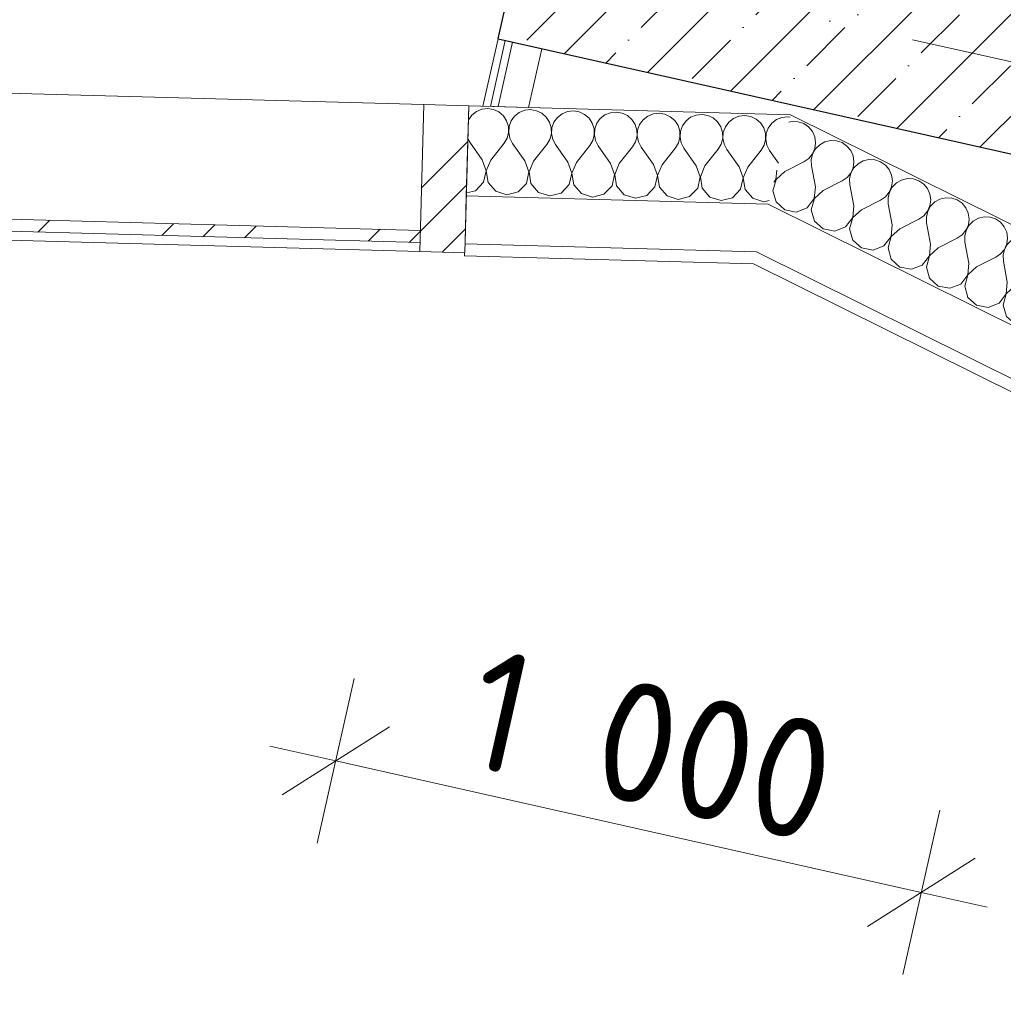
# Model space of a CAD drawing. Header units: millimetres. Extents: x -7213913 to -6935167, y 6129472 to 6353524.
# Tile 14 of 191: x -7204280 to -7202641, y 6158444 to 6160086. Entities that reach past the tile are written whole.
import ezdxf
from ezdxf.enums import TextEntityAlignment as Align

# ---------------------------------------------------------------- set-up
doc = ezdxf.new("R2010")
doc.units = ezdxf.units.MM
doc.header["$MEASUREMENT"] = 0
doc.set_wipeout_variables(frame=1)
doc.linetypes.add('Wipeout_Contour', pattern=[1000, 0, -1000])
doc.linetypes.add('Штрихпунктирная', pattern=[670.277762, 352.777767, -176.388884, 0, -141.111112])
for name, color, linetype in [('АР-Стены_внешние_.АР', 7, 'Continuous'), ('АР-Стены_внутренние_пилоны.АР', 7, 'Continuous'), ('АР-Стены_Наружные ВИТРАЖ', 7, 'Continuous'), ('АР-Стены_Перегородки_шахты_.АР', 7, 'Continuous'), ('АР-Чертеж-Оси_Осевые размеры.АР', 7, 'Continuous'), ('АР-Чертеж-Размеры.АР', 7, 'Continuous')]:
    doc.layers.add(name, color=color, linetype=linetype)
for name, color, linetype, lineweight in [('АР-Стены_внешние_.АР_Ном._пера__1', 7, 'Continuous', 0), ('АР-Стены_внутренние_пилоны.АР_Ном._пера__1', 7, 'Continuous', 15), ('АР-Стены_Наружные ВИТРАЖ_Ном._пера__120', 7, 'Continuous', 0), ('АР-Стены_Перегородки_межквартирные_200.АР_Ном._пера__1', 7, 'Continuous', 15), ('АР-Стены_Перегородки_шахты_.АР_Ном._пера__1', 7, 'Continuous', 0), ('АР-Чертеж-Оси_Осевые размеры.АР_Ном._пера__120', 7, 'Continuous', 0), ('АР-Чертеж-Размеры.АР_Ном._пера__1', 7, 'Continuous', 0)]:
    doc.layers.add(name, color=color, linetype=linetype, lineweight=lineweight)
doc.styles.add('РЎР“Р•РќР•Р\xa0Р\x98Р\xa0_РЎРўР\x98Р›Р¬_3', font='GOST_Common.ttf')
doc.styles.add('РЎР“Р•РќР•Р\xa0Р\x98Р\xa0_РЎРўР\x98Р›Р¬_5', font='GOTHIC.TTF')
doc.dimstyles.new('СГЕНЕРИР_СТИЛЬ__4', dxfattribs={"dimtxt": 200, "dimasz": 142.5, "dimexe": 0.18, "dimexo": 0.0625, "dimgap": 0, "dimtad": 1, "dimdec": 0, "dimzin": 0, "dimdsep": 46, "dimtxsty": 'РЎР“Р•РќР•Р\xa0Р\x98Р\xa0_РЎРўР\x98Р›Р¬_3', "dimblk": 'ARROWHEAD_6', "dimblk1": 'ARROWHEAD_6', "dimblk2": 'ARROWHEAD_6', "dimcen": 0.09, "dimse1": 1, "dimse2": 1, "dimclrd": 7, "dimclre": 7, "dimclrt": 7, "dimazin": 0, "dimtfac": 1, "dimtdec": 4, "dimtmove": 0, "dimatfit": 3, "dimfxl": 1, "dimtolj": 1, "dimtzin": 0, "dimarcsym": 0})
pattern_1 = [(45, (-6566190.34, 6562677.8), (-176.776695, 176.776695), []), (45, (-6566225.7, 6562713.15), (-176.776695, 176.776695), []), (45, (-6566261.05, 6562748.5), (-176.776695, 176.776695), [])]
pattern_2 = [(45, (-6566190.34, 6562677.8), (-84.852814, 84.852814), []), (45, (-6566232.77, 6562720.22), (-84.852814, 84.852814), [90, -30, 0, -30])]
pattern_3 = [(0, (-6566190.34, 6562677.795), (0, 75), [0, -75])]

# ---------------------------------------------------------------- blocks, each defined once
blk = doc.blocks.new('Навесная Стена_23_1', base_point=(-6566190.3, 6562677.8))
at = {"layer": 'АР-Стены_Наружные ВИТРАЖ_Ном._пера__120', "color": 7, "linetype": 'Continuous', "lineweight": 0, "flags": 128}
for points in [[(-7203606.5, 6159944), (-7205056.6, 6159983.9)], [(-7203613.2, 6159699.1), (-7205063.3, 6159739)]]:
    blk.add_lwpolyline(points, dxfattribs=at)
at = {"color": 254, "linetype": 'Wipeout_Contour', "lineweight": 0, "ltscale": 37914625.51271176}
blk.add_wipeout([(-7205062.9, 6159754), (-7203612.8, 6159714.1), (-7203612.2, 6159734.1), (-7205062.3, 6159774)], dxfattribs=at).dxf.layer = 'АР-Стены_Наружные ВИТРАЖ'
at = {"layer": 'АР-Стены_Наружные ВИТРАЖ', "linetype": 'Continuous', "lineweight": 0, "true_color": 0x000000}
h = blk.add_hatch(dxfattribs=at)
h.set_pattern_fill('АЛЮМИНИЙ_0001', color=18, style=0, pattern_type=2)
h.set_pattern_definition(pattern_1)
h.paths.add_polyline_path([(-7205062.9, 6159754), (-7203612.8, 6159714.1), (-7203612.2, 6159734.1), (-7205062.3, 6159774)])
at = {"layer": 'АР-Стены_Наружные ВИТРАЖ_Ном._пера__120', "color": 7, "linetype": 'Continuous', "lineweight": 0, "flags": 128}
blk.add_lwpolyline([(-7205062.9, 6159754), (-7205062.3, 6159774), (-7203612.2, 6159734.1), (-7203612.8, 6159714.1)], close=True, dxfattribs=at)
at = {"color": 254, "linetype": 'Wipeout_Contour', "lineweight": 0, "ltscale": 37912497.95877333}
blk.add_wipeout([(-7203538.2, 6159697.1), (-7203531.5, 6159942), (-7203606.5, 6159944), (-7203613.2, 6159699.1)], dxfattribs=at).dxf.layer = 'АР-Стены_Наружные ВИТРАЖ'
at = {"layer": 'АР-Стены_Наружные ВИТРАЖ', "linetype": 'Continuous', "lineweight": 0, "true_color": 0x000000}
h = blk.add_hatch(dxfattribs=at)
h.set_pattern_fill('АЛЮМИНИЙ_0001', color=18, style=0, pattern_type=2)
h.set_pattern_definition(pattern_1)
h.paths.add_polyline_path([(-7203538.2, 6159697.1), (-7203531.5, 6159942), (-7203606.5, 6159944), (-7203613.2, 6159699.1)])
at = {"layer": 'АР-Стены_Наружные ВИТРАЖ_Ном._пера__120', "color": 7, "linetype": 'Continuous', "lineweight": 0, "flags": 128}
blk.add_lwpolyline([(-7203538.2, 6159697.1), (-7203613.2, 6159699.1), (-7203606.5, 6159944), (-7203531.5, 6159942)], close=True, dxfattribs=at)
blk = doc.blocks.new('Стена_208_1', base_point=(-7202419.5, 6160224.8))
at = {"layer": 'АР-Стены_внутренние_пилоны.АР', "linetype": 'Continuous', "lineweight": 0, "true_color": 0x000000}
h = blk.add_hatch(dxfattribs=at)
h.set_pattern_fill('ЖЕЛЕЗОБЕТОН__PROJECT__0001', color=18, style=0, pattern_type=2)
h.set_pattern_definition(pattern_2)
h.paths.add_polyline_path([(-7202517.1, 6160246.7), (-7203395.2, 6160443.9), (-7203482.8, 6160053.6), (-7202507.2, 6159834.5)])
h = blk.add_hatch(dxfattribs=at)
h.set_pattern_fill('ЖЕЛЕЗОБЕТОН__PROJECT__0001', color=18, style=0, pattern_type=2)
h.set_pattern_definition(pattern_2)
h.paths.add_polyline_path([(-7202517.1, 6160246.7), (-7202507.2, 6159834.5), (-7202419.5, 6160224.8)])
at = {"layer": 'АР-Стены_внутренние_пилоны.АР_Ном._пера__1', "color": 7, "linetype": 'Continuous', "lineweight": 30, "flags": 128}
for points in [[(-7203482.8, 6160053.6), (-7203395.2, 6160443.9)], [(-7202517.1, 6160246.7), (-7203395.2, 6160443.9)], [(-7203482.8, 6160053.6), (-7202507.2, 6159834.5)]]:
    blk.add_lwpolyline(points, dxfattribs=at)
at = {"layer": 'АР-Стены_Перегородки_межквартирные_200.АР_Ном._пера__1', "color": 7, "linetype": 'Continuous', "lineweight": 30}
blk.add_line((-7202517.1, 6160246.7), (-7202419.5, 6160224.8), dxfattribs=at)
at = {"layer": 'АР-Стены_Перегородки_межквартирные_200.АР_Ном._пера__1', "color": 7, "linetype": 'Continuous', "lineweight": 30, "flags": 128}
blk.add_lwpolyline([(-7202507.2, 6159834.5), (-7202419.5, 6160224.8)], dxfattribs=at)
blk = doc.blocks.new('Стена_212_1', base_point=(-7203482.8, 6160053.6))
at = {"layer": 'АР-Стены_Перегородки_шахты_.АР', "linetype": 'Continuous', "lineweight": 0, "true_color": 0x000000}
h = blk.add_hatch(dxfattribs=at)
h.set_pattern_fill('ШТУКАТУРКА__ГИПС_03_0001', color=18, style=0, pattern_type=2)
h.set_pattern_definition(pattern_3)
h.paths.add_polyline_path([(-7203482.8, 6160053.6), (-7203508.1, 6159941.3), (-7203495.3, 6159941), (-7203470.7, 6160050.9)])
h = blk.add_hatch(dxfattribs=at)
h.set_pattern_fill('ШТУКАТУРКА__ГИПС_03_0001', color=18, style=0, pattern_type=2)
h.set_pattern_definition(pattern_3)
h.paths.add_polyline_path([(-7203470.7, 6160050.9), (-7203495.3, 6159941), (-7203482.6, 6159940.6), (-7203458.5, 6160048.1)])
at = {"layer": 'АР-Стены_Перегородки_шахты_.АР_Ном._пера__1', "color": 7, "linetype": 'Continuous', "lineweight": 0}
for p, q in [((-7203470.7, 6160050.9), (-7203495.3, 6159941)), ((-7203458.5, 6160048.1), (-7203482.6, 6159940.6))]:
    blk.add_line(p, q, dxfattribs=at)
at = {"layer": 'АР-Стены_Перегородки_шахты_.АР_Ном._пера__1', "color": 7, "linetype": 'Continuous', "lineweight": 0, "flags": 128}
for points in [[(-7203482.8, 6160053.6), (-7203508.1, 6159941.3)], [(-7203409.7, 6160037.2), (-7203482.8, 6160053.6)], [(-7203431.7, 6159939.2), (-7203409.7, 6160037.2)], [(-7203508.1, 6159941.3), (-7203431.7, 6159939.2)]]:
    blk.add_lwpolyline(points, dxfattribs=at)
blk = doc.blocks.new('*X533', base_point=(-6566190.3, 6562677.8))
at = {"layer": 'АР-Стены_внешние_.АР_Ном._пера__1', "color": 7, "linetype": 'Continuous', "lineweight": 0}
for p, q in [((-7203526.5, 6159926.6), (-7203532.1, 6159918.8)), ((-7203518.7, 6159932.7), (-7203526.5, 6159926.6)), ((-7203509.6, 6159936.4), (-7203518.7, 6159932.7)), ((-7203499.8, 6159937.5), (-7203509.6, 6159936.4)), ((-7203490.1, 6159935.9), (-7203499.8, 6159937.5)), ((-7203481.2, 6159931.7), (-7203490.1, 6159935.9)), ((-7203473.7, 6159925.2), (-7203481.2, 6159931.7)), ((-7203468.4, 6159916.9), (-7203473.7, 6159925.2)), ((-7203447.3, 6159930.7), (-7203455.1, 6159924.7)), ((-7203438.2, 6159934.5), (-7203447.3, 6159930.7)), ((-7203428.4, 6159935.6), (-7203438.2, 6159934.5)), ((-7203418.7, 6159933.9), (-7203428.4, 6159935.6)), ((-7203409.8, 6159929.7), (-7203418.7, 6159933.9)), ((-7203402.3, 6159923.2), (-7203409.8, 6159929.7)), ((-7203375.9, 6159928.8), (-7203383.7, 6159922.7)), ((-7203366.8, 6159932.5), (-7203375.9, 6159928.8)), ((-7203357, 6159933.6), (-7203366.8, 6159932.5)), ((-7203347.3, 6159932), (-7203357, 6159933.6)), ((-7203338.4, 6159927.7), (-7203347.3, 6159932)), ((-7203330.9, 6159921.3), (-7203338.4, 6159927.7)), ((-7203304.5, 6159926.8), (-7203312.3, 6159920.7)), ((-7203295.4, 6159930.5), (-7203304.5, 6159926.8)), ((-7203285.6, 6159931.6), (-7203295.4, 6159930.5)), ((-7203275.9, 6159930), (-7203285.6, 6159931.6)), ((-7203267, 6159925.8), (-7203275.9, 6159930)), ((-7203259.5, 6159919.3), (-7203267, 6159925.8)), ((-7203233.1, 6159924.9), (-7203240.8, 6159918.8)), ((-7203224, 6159928.6), (-7203233.1, 6159924.9)), ((-7203214.2, 6159929.7), (-7203224, 6159928.6)), ((-7203204.5, 6159928), (-7203214.2, 6159929.7)), ((-7203195.6, 6159923.8), (-7203204.5, 6159928)), ((-7203152.6, 6159926.6), (-7203161.7, 6159922.9)), ((-7203142.8, 6159927.7), (-7203152.6, 6159926.6)), ((-7203133.1, 6159926.1), (-7203142.8, 6159927.7)), ((-7203124.2, 6159921.9), (-7203133.1, 6159926.1)), ((-7203071.4, 6159925.7), (-7203081.2, 6159924.7)), ((-7203061.7, 6159924.1), (-7203071.4, 6159925.7)), ((-7203465.5, 6159907.5), (-7203468.4, 6159916.9)), ((-7203460.9, 6159916.7), (-7203464.3, 6159907.5)), ((-7203455.1, 6159924.7), (-7203460.9, 6159916.7)), ((-7203397, 6159914.9), (-7203402.3, 6159923.2)), ((-7203394.1, 6159905.5), (-7203397, 6159914.9)), ((-7203389.5, 6159914.7), (-7203392.9, 6159905.5)), ((-7203383.7, 6159922.7), (-7203389.5, 6159914.7)), ((-7203325.6, 6159913), (-7203330.9, 6159921.3)), ((-7203322.7, 6159903.6), (-7203325.6, 6159913)), ((-7203318.1, 6159912.8), (-7203321.5, 6159903.5)), ((-7203312.3, 6159920.7), (-7203318.1, 6159912.8)), ((-7203254.2, 6159911), (-7203259.5, 6159919.3)), ((-7203251.3, 6159901.6), (-7203254.2, 6159911)), ((-7203246.7, 6159910.8), (-7203250.1, 6159901.6)), ((-7203240.8, 6159918.8), (-7203246.7, 6159910.8)), ((-7203188.1, 6159917.3), (-7203195.6, 6159923.8)), ((-7203182.8, 6159909.1), (-7203188.1, 6159917.3)), ((-7203179.9, 6159899.6), (-7203182.8, 6159909.1)), ((-7203175.2, 6159908.8), (-7203178.7, 6159899.6)), ((-7203169.4, 6159916.8), (-7203175.2, 6159908.8)), ((-7203161.7, 6159922.9), (-7203169.4, 6159916.8)), ((-7203116.7, 6159915.4), (-7203124.2, 6159921.9)), ((-7203111.4, 6159907.1), (-7203116.7, 6159915.4)), ((-7203098, 6159914.8), (-7203103.8, 6159906.9)), ((-7203090.3, 6159920.9), (-7203098, 6159914.8)), ((-7203081.2, 6159924.7), (-7203090.3, 6159920.9)), ((-7203052.8, 6159919.9), (-7203061.7, 6159924.1)), ((-7203045.3, 6159913.4), (-7203052.8, 6159919.9)), ((-7203040, 6159905.1), (-7203045.3, 6159913.4)), ((-7203026.6, 6159912.9), (-7203032.4, 6159904.9)), ((-7203018.9, 6159919), (-7203026.6, 6159912.9)), ((-7203009.8, 6159922.7), (-7203018.9, 6159919)), ((-7203000, 6159923.8), (-7203009.8, 6159922.7)), ((-7202996.1, 6159923.1), (-7203000, 6159923.8)), ((-7203467.8, 6159888.1), (-7203465.3, 6159897.6)), ((-7203465.3, 6159897.6), (-7203465.5, 6159907.5)), ((-7203464.3, 6159907.5), (-7203465, 6159897.6)), ((-7203465, 6159897.6), (-7203463, 6159888)), ((-7203396.4, 6159886.1), (-7203393.9, 6159895.7)), ((-7203393.9, 6159895.7), (-7203394.1, 6159905.5)), ((-7203392.9, 6159905.5), (-7203393.6, 6159895.7)), ((-7203393.6, 6159895.7), (-7203391.6, 6159886)), ((-7203325, 6159884.2), (-7203322.5, 6159893.7)), ((-7203322.5, 6159893.7), (-7203322.7, 6159903.6)), ((-7203321.5, 6159903.5), (-7203322.2, 6159893.7)), ((-7203322.2, 6159893.7), (-7203320.2, 6159884)), ((-7203251.1, 6159891.7), (-7203251.3, 6159901.6)), ((-7203250.1, 6159901.6), (-7203250.8, 6159891.7)), ((-7203179.7, 6159889.8), (-7203179.9, 6159899.6)), ((-7203178.7, 6159899.6), (-7203179.4, 6159889.8)), ((-7203108.5, 6159897.7), (-7203111.4, 6159907.1)), ((-7203108.3, 6159887.8), (-7203108.5, 6159897.7)), ((-7203107.3, 6159897.6), (-7203108, 6159887.8)), ((-7203103.8, 6159906.9), (-7203107.3, 6159897.6)), ((-7203037.1, 6159895.7), (-7203040, 6159905.1)), ((-7203036.9, 6159885.9), (-7203037.1, 6159895.7)), ((-7203035.9, 6159895.7), (-7203036.6, 6159885.8)), ((-7203032.4, 6159904.9), (-7203035.9, 6159895.7)), ((-7203533, 6159887.2), (-7203529.9, 6159881.2)), ((-7203509.3, 6159852), (-7203529.9, 6159881.2)), ((-7203495, 6159851.6), (-7203472.8, 6159879.6)), ((-7203472.8, 6159879.6), (-7203467.8, 6159888.1)), ((-7203463, 6159888), (-7203458.5, 6159879.2)), ((-7203437.9, 6159850.1), (-7203458.5, 6159879.2)), ((-7203423.6, 6159849.7), (-7203401.4, 6159877.7)), ((-7203401.4, 6159877.7), (-7203396.4, 6159886.1)), ((-7203391.6, 6159886), (-7203387.1, 6159877.3)), ((-7203366.5, 6159848.1), (-7203387.1, 6159877.3)), ((-7203352.2, 6159847.7), (-7203330, 6159875.7)), ((-7203330, 6159875.7), (-7203325, 6159884.2)), ((-7203320.2, 6159884), (-7203315.7, 6159875.3)), ((-7203258.6, 6159873.7), (-7203253.6, 6159882.2)), ((-7203253.6, 6159882.2), (-7203251.1, 6159891.7)), ((-7203250.8, 6159891.7), (-7203248.8, 6159882.1)), ((-7203248.8, 6159882.1), (-7203244.3, 6159873.3)), ((-7203187.2, 6159871.8), (-7203182.2, 6159880.2)), ((-7203182.2, 6159880.2), (-7203179.7, 6159889.8)), ((-7203179.4, 6159889.8), (-7203177.4, 6159880.1)), ((-7203177.4, 6159880.1), (-7203172.9, 6159871.4)), ((-7203115.8, 6159869.8), (-7203110.8, 6159878.3)), ((-7203110.8, 6159878.3), (-7203108.3, 6159887.8)), ((-7203108, 6159887.8), (-7203106, 6159878.2)), ((-7203106, 6159878.2), (-7203101.5, 6159869.4)), ((-7203044.4, 6159867.8), (-7203039.4, 6159876.3)), ((-7203039.4, 6159876.3), (-7203036.9, 6159885.9)), ((-7203036.6, 6159885.8), (-7203034.6, 6159876.2)), ((-7203034.6, 6159876.2), (-7203030.1, 6159867.4)), ((-7203295.1, 6159846.1), (-7203315.7, 6159875.3)), ((-7203280.8, 6159845.8), (-7203258.6, 6159873.7)), ((-7203223.7, 6159844.2), (-7203244.3, 6159873.3)), ((-7203209.4, 6159843.8), (-7203187.2, 6159871.8)), ((-7203152.3, 6159842.2), (-7203172.9, 6159871.4)), ((-7203138, 6159841.8), (-7203115.8, 6159869.8)), ((-7203080.9, 6159840.3), (-7203101.5, 6159869.4)), ((-7203066.6, 6159839.9), (-7203044.4, 6159867.8)), ((-7203015.2, 6159846.4), (-7203030.1, 6159867.4)), ((-7203502.8, 6159833.6), (-7203509.3, 6159852)), ((-7203495, 6159851.6), (-7203502.5, 6159833.6)), ((-7203431.4, 6159831.7), (-7203437.9, 6159850.1)), ((-7203423.6, 6159849.7), (-7203431.1, 6159831.7)), ((-7203360, 6159829.7), (-7203366.5, 6159848.1)), ((-7203352.2, 6159847.7), (-7203359.7, 6159829.7)), ((-7203288.6, 6159827.7), (-7203295.1, 6159846.1)), ((-7203280.8, 6159845.8), (-7203288.3, 6159827.7)), ((-7203217.2, 6159825.8), (-7203223.7, 6159844.2)), ((-7203209.4, 6159843.8), (-7203216.9, 6159825.8)), ((-7203506.9, 6159814.6), (-7203502.8, 6159833.6)), ((-7203502.5, 6159833.6), (-7203499.4, 6159814.3)), ((-7203435.5, 6159812.6), (-7203431.4, 6159831.7)), ((-7203431.1, 6159831.7), (-7203428, 6159812.4)), ((-7203364.1, 6159810.6), (-7203360, 6159829.7)), ((-7203359.7, 6159829.7), (-7203356.6, 6159810.4)), ((-7203292.7, 6159808.7), (-7203288.6, 6159827.7)), ((-7203288.3, 6159827.7), (-7203285.2, 6159808.5)), ((-7203145.8, 6159823.8), (-7203152.3, 6159842.2)), ((-7203138, 6159841.8), (-7203145.5, 6159823.8)), ((-7203074.4, 6159821.8), (-7203080.9, 6159840.3)), ((-7203066.6, 6159839.9), (-7203074.1, 6159821.8)), ((-7203520.5, 6159800.5), (-7203506.9, 6159814.6)), ((-7203499.4, 6159814.3), (-7203486.6, 6159799.6)), ((-7203449.1, 6159798.6), (-7203435.5, 6159812.6)), ((-7203428, 6159812.4), (-7203415.2, 6159797.6)), ((-7203377.7, 6159796.6), (-7203364.1, 6159810.6)), ((-7203356.6, 6159810.4), (-7203343.8, 6159795.7)), ((-7203221.3, 6159806.7), (-7203217.2, 6159825.8)), ((-7203216.9, 6159825.8), (-7203213.8, 6159806.5)), ((-7203149.9, 6159804.7), (-7203145.8, 6159823.8)), ((-7203145.5, 6159823.8), (-7203142.4, 6159804.5)), ((-7203078.5, 6159802.8), (-7203074.4, 6159821.8)), ((-7203074.1, 6159821.8), (-7203071, 6159802.6)), ((-7203535.5, 6159796.7), (-7203520.5, 6159800.5)), ((-7203486.6, 6159799.6), (-7203468, 6159793.7)), ((-7203468, 6159793.7), (-7203449.1, 6159798.6)), ((-7203415.2, 6159797.6), (-7203396.6, 6159791.8)), ((-7203396.6, 6159791.8), (-7203377.7, 6159796.6)), ((-7203343.8, 6159795.7), (-7203325.2, 6159789.8)), ((-7203325.2, 6159789.8), (-7203306.3, 6159794.6)), ((-7203306.3, 6159794.6), (-7203292.7, 6159808.7)), ((-7203285.2, 6159808.5), (-7203272.4, 6159793.7)), ((-7203272.4, 6159793.7), (-7203253.8, 6159787.8)), ((-7203234.9, 6159792.7), (-7203221.3, 6159806.7)), ((-7203213.8, 6159806.5), (-7203201, 6159791.7)), ((-7203163.5, 6159790.7), (-7203149.9, 6159804.7)), ((-7203142.4, 6159804.5), (-7203129.6, 6159789.8)), ((-7203092.1, 6159788.7), (-7203078.5, 6159802.8)), ((-7203071, 6159802.6), (-7203058.2, 6159787.8)), ((-7203253.8, 6159787.8), (-7203234.9, 6159792.7)), ((-7203201, 6159791.7), (-7203182.4, 6159785.9)), ((-7203182.4, 6159785.9), (-7203163.5, 6159790.7)), ((-7203129.6, 6159789.8), (-7203111, 6159783.9)), ((-7203111, 6159783.9), (-7203092.1, 6159788.7)), ((-7203058.2, 6159787.8), (-7203039.6, 6159782)), ((-7203039.6, 6159782), (-7203030.7, 6159784.2))]:
    blk.add_line(p, q, dxfattribs=at)
blk = doc.blocks.new('Стена_277_1', base_point=(-7202995.1, 6159927.2))
at = {"layer": 'АР-Стены_внешние_.АР_Ном._пера__1', "color": 7, "linetype": 'Continuous', "lineweight": 0}
for p, q in [((-7203535.6, 6159792), (-7203032.3, 6159778.2)), ((-7203537.8, 6159712.1), (-7203052.1, 6159698.7))]:
    blk.add_line(p, q, dxfattribs=at)
at = {"layer": 'АР-Стены_внешние_.АР_Ном._пера__1', "color": 7, "linetype": 'Continuous', "lineweight": 0, "flags": 128}
for points in [[(-7203535.6, 6159792), (-7203531.5, 6159942)], [(-7202995.1, 6159927.2), (-7203531.5, 6159942)], [(-7203537.8, 6159712.1), (-7203535.6, 6159792)], [(-7203538.4, 6159692.1), (-7203537.8, 6159712.1)], [(-7203538.4, 6159692.1), (-7203057, 6159678.8)]]:
    blk.add_lwpolyline(points, dxfattribs=at)
at = {"layer": 'АР-Стены_внешние_.АР', "color": 7, "lineweight": 0}
blk.add_blockref('*X533', (-6566190.3, 6562677.8), dxfattribs=at)
blk = doc.blocks.new('*X535', base_point=(-6566190.3, 6562677.8))
at = {"layer": 'АР-Стены_внешние_.АР_Ном._пера__1', "color": 7, "linetype": 'Continuous', "lineweight": 0}
for p, q in [((-7202992.4, 6159916), (-7202998.2, 6159914.6)), ((-7202982.6, 6159915.5), (-7202992.4, 6159916)), ((-7202973.3, 6159912.4), (-7202982.6, 6159915.5)), ((-7202965.1, 6159906.8), (-7202973.3, 6159912.4)), ((-7202958.8, 6159899.2), (-7202965.1, 6159906.8)), ((-7202954.8, 6159890.2), (-7202958.8, 6159899.2)), ((-7202953.4, 6159880.5), (-7202954.8, 6159890.2)), ((-7202954.8, 6159870.7), (-7202953.4, 6159880.5)), ((-7202946.7, 6159877.1), (-7202953.7, 6159870.2)), ((-7202938.1, 6159881.9), (-7202946.7, 6159877.1)), ((-7202928.5, 6159884.2), (-7202938.1, 6159881.9)), ((-7202918.6, 6159883.7), (-7202928.5, 6159884.2)), ((-7202909.3, 6159880.6), (-7202918.6, 6159883.7)), ((-7202901.2, 6159875), (-7202909.3, 6159880.6)), ((-7202965, 6159854.1), (-7202958.7, 6159861.7)), ((-7202958.5, 6159861.6), (-7202960.7, 6159852)), ((-7202958.7, 6159861.7), (-7202954.8, 6159870.7)), ((-7202953.7, 6159870.2), (-7202958.5, 6159861.6)), ((-7202894.8, 6159867.4), (-7202901.2, 6159875)), ((-7202890.9, 6159858.4), (-7202894.8, 6159867.4)), ((-7203005, 6159832.4), (-7202973.1, 6159848.5)), ((-7202973.1, 6159848.5), (-7202965, 6159854.1)), ((-7202960.7, 6159852), (-7202960.3, 6159842.1)), ((-7202889.5, 6159848.7), (-7202890.9, 6159858.4)), ((-7202890.8, 6159838.9), (-7202889.5, 6159848.7)), ((-7202882.7, 6159845.3), (-7202889.7, 6159838.4)), ((-7202874.1, 6159850.1), (-7202882.7, 6159845.3)), ((-7202864.5, 6159852.4), (-7202874.1, 6159850.1)), ((-7202854.7, 6159851.9), (-7202864.5, 6159852.4)), ((-7202845.3, 6159848.8), (-7202854.7, 6159851.9)), ((-7202837.2, 6159843.2), (-7202845.3, 6159848.8)), ((-7202830.9, 6159835.6), (-7202837.2, 6159843.2)), ((-7203019.6, 6159819.4), (-7203018.2, 6159834.5)), ((-7203005, 6159832.4), (-7203019.4, 6159819.2)), ((-7202953.8, 6159807), (-7202960.3, 6159842.1)), ((-7202901, 6159822.3), (-7202894.8, 6159829.9)), ((-7202894.5, 6159829.8), (-7202896.8, 6159820.2)), ((-7202894.8, 6159829.9), (-7202890.8, 6159838.9)), ((-7202889.7, 6159838.4), (-7202894.5, 6159829.8)), ((-7202826.9, 6159826.6), (-7202830.9, 6159835.6)), ((-7202825.5, 6159816.9), (-7202826.9, 6159826.6)), ((-7203019.4, 6159819.2), (-7203024.7, 6159800.5)), ((-7203023.1, 6159814.8), (-7203019.6, 6159819.4)), ((-7202941, 6159800.6), (-7202909.1, 6159816.7)), ((-7202909.1, 6159816.7), (-7202901, 6159822.3)), ((-7202896.8, 6159820.2), (-7202896.3, 6159810.3)), ((-7202889.9, 6159775.2), (-7202896.3, 6159810.3)), ((-7202826.8, 6159807.1), (-7202825.5, 6159816.9)), ((-7202818.8, 6159813.5), (-7202825.7, 6159806.6)), ((-7202810.1, 6159818.3), (-7202818.8, 6159813.5)), ((-7202800.6, 6159820.6), (-7202810.1, 6159818.3)), ((-7202790.7, 6159820.1), (-7202800.6, 6159820.6)), ((-7202781.4, 6159817), (-7202790.7, 6159820.1)), ((-7202773.2, 6159811.4), (-7202781.4, 6159817)), ((-7202766.9, 6159803.9), (-7202773.2, 6159811.4)), ((-7203024.7, 6159800.5), (-7203019.3, 6159781.7)), ((-7202955.7, 6159787.6), (-7202953.8, 6159807)), ((-7202941, 6159800.6), (-7202955.4, 6159787.4)), ((-7202837.1, 6159790.5), (-7202830.8, 6159798.1)), ((-7202830.5, 6159798), (-7202832.8, 6159788.4)), ((-7202830.8, 6159798.1), (-7202826.8, 6159807.1)), ((-7202825.7, 6159806.6), (-7202830.5, 6159798)), ((-7202762.9, 6159794.8), (-7202766.9, 6159803.9)), ((-7202761.5, 6159785.1), (-7202762.9, 6159794.8)), ((-7203019.3, 6159781.7), (-7203004.9, 6159768.6)), ((-7202967.5, 6159772), (-7202955.7, 6159787.6)), ((-7202955.4, 6159787.4), (-7202960.7, 6159768.7)), ((-7202877.1, 6159768.8), (-7202845.2, 6159784.9)), ((-7202845.2, 6159784.9), (-7202837.1, 6159790.5)), ((-7202832.8, 6159788.4), (-7202832.4, 6159778.5)), ((-7202825.9, 6159743.4), (-7202832.4, 6159778.5)), ((-7202762.9, 6159775.3), (-7202761.5, 6159785.1)), ((-7202754.8, 6159781.7), (-7202761.8, 6159774.8)), ((-7202746.2, 6159786.5), (-7202754.8, 6159781.7)), ((-7202736.6, 6159788.8), (-7202746.2, 6159786.5)), ((-7202726.7, 6159788.3), (-7202736.6, 6159788.8)), ((-7202717.4, 6159785.2), (-7202726.7, 6159788.3)), ((-7202709.3, 6159779.6), (-7202717.4, 6159785.2)), ((-7202703, 6159772.1), (-7202709.3, 6159779.6)), ((-7203004.9, 6159768.6), (-7202985.7, 6159765)), ((-7202985.7, 6159765), (-7202967.5, 6159772)), ((-7202960.7, 6159768.7), (-7202955.3, 6159749.9)), ((-7202891.7, 6159755.8), (-7202889.9, 6159775.2)), ((-7202877.1, 6159768.8), (-7202891.5, 6159755.6)), ((-7202773.1, 6159758.7), (-7202766.8, 6159766.3)), ((-7202766.6, 6159766.2), (-7202768.9, 6159756.6)), ((-7202766.8, 6159766.3), (-7202762.9, 6159775.3)), ((-7202761.8, 6159774.8), (-7202766.6, 6159766.2)), ((-7202699, 6159763.1), (-7202703, 6159772.1)), ((-7202697.6, 6159753.3), (-7202699, 6159763.1)), ((-7202955.3, 6159749.9), (-7202940.9, 6159736.8)), ((-7202903.5, 6159740.2), (-7202891.7, 6159755.8)), ((-7202891.5, 6159755.6), (-7202896.8, 6159736.9)), ((-7202813.1, 6159737.1), (-7202781.2, 6159753.1)), ((-7202781.2, 6159753.1), (-7202773.1, 6159758.7)), ((-7202768.9, 6159756.6), (-7202768.4, 6159746.7)), ((-7202762, 6159711.6), (-7202768.4, 6159746.7)), ((-7202698.9, 6159743.5), (-7202697.6, 6159753.3)), ((-7202690.8, 6159749.9), (-7202697.8, 6159743)), ((-7202682.2, 6159754.7), (-7202690.8, 6159749.9)), ((-7202672.6, 6159757), (-7202682.2, 6159754.7)), ((-7202662.8, 6159756.5), (-7202672.6, 6159757)), ((-7202653.4, 6159753.4), (-7202662.8, 6159756.5)), ((-7202645.3, 6159747.8), (-7202653.4, 6159753.4)), ((-7202639, 6159740.3), (-7202645.3, 6159747.8)), ((-7202940.9, 6159736.8), (-7202921.7, 6159733.2)), ((-7202921.7, 6159733.2), (-7202903.5, 6159740.2)), ((-7202896.8, 6159736.9), (-7202891.4, 6159718.1)), ((-7202827.8, 6159724), (-7202825.9, 6159743.4)), ((-7202813.1, 6159737.1), (-7202827.5, 6159723.9)), ((-7202709.1, 6159726.9), (-7202702.9, 6159734.5)), ((-7202702.6, 6159734.4), (-7202704.9, 6159724.8)), ((-7202702.9, 6159734.5), (-7202698.9, 6159743.5)), ((-7202697.8, 6159743), (-7202702.6, 6159734.4)), ((-7202635, 6159731.3), (-7202639, 6159740.3)), ((-7202633.6, 6159721.5), (-7202635, 6159731.3)), ((-7202891.4, 6159718.1), (-7202876.9, 6159705)), ((-7202839.5, 6159708.4), (-7202827.8, 6159724)), ((-7202827.5, 6159723.9), (-7202832.8, 6159705.1)), ((-7202763.8, 6159692.2), (-7202762, 6159711.6)), ((-7202749.2, 6159705.3), (-7202717.3, 6159721.3)), ((-7202717.3, 6159721.3), (-7202709.1, 6159726.9)), ((-7202704.9, 6159724.8), (-7202704.5, 6159714.9)), ((-7202698, 6159679.8), (-7202704.5, 6159714.9)), ((-7202638.9, 6159702.7), (-7202635, 6159711.7)), ((-7202635, 6159711.7), (-7202633.6, 6159721.5)), ((-7202626.9, 6159718.1), (-7202633.8, 6159711.2)), ((-7202618.3, 6159722.9), (-7202626.9, 6159718.1)), ((-7202608.7, 6159725.2), (-7202618.3, 6159722.9)), ((-7202598.8, 6159724.7), (-7202608.7, 6159725.2)), ((-7202589.5, 6159721.6), (-7202598.8, 6159724.7)), ((-7202581.3, 6159716), (-7202589.5, 6159721.6)), ((-7202575, 6159708.5), (-7202581.3, 6159716)), ((-7202876.9, 6159705), (-7202857.7, 6159701.4)), ((-7202857.7, 6159701.4), (-7202839.5, 6159708.4)), ((-7202832.8, 6159705.1), (-7202827.4, 6159686.3)), ((-7202749.2, 6159705.3), (-7202763.5, 6159692.1)), ((-7202653.3, 6159689.5), (-7202645.2, 6159695.1)), ((-7202645.2, 6159695.1), (-7202638.9, 6159702.7)), ((-7202638.7, 6159702.6), (-7202640.9, 6159693)), ((-7202633.8, 6159711.2), (-7202638.7, 6159702.6)), ((-7202571, 6159699.5), (-7202575, 6159708.5)), ((-7202569.7, 6159689.7), (-7202571, 6159699.5)), ((-7202827.4, 6159686.3), (-7202813, 6159673.2)), ((-7202775.6, 6159676.6), (-7202763.8, 6159692.2)), ((-7202763.5, 6159692.1), (-7202768.8, 6159673.3)), ((-7202699.8, 6159660.4), (-7202698, 6159679.8)), ((-7202685.2, 6159673.5), (-7202653.3, 6159689.5)), ((-7202640.9, 6159693), (-7202640.5, 6159683.1)), ((-7202634, 6159648), (-7202640.5, 6159683.1)), ((-7202575, 6159670.9), (-7202571, 6159679.9)), ((-7202569.9, 6159679.4), (-7202574.7, 6159670.8)), ((-7202571, 6159679.9), (-7202569.7, 6159689.7)), ((-7202562.9, 6159686.3), (-7202569.9, 6159679.4)), ((-7202554.3, 6159691.1), (-7202562.9, 6159686.3)), ((-7202544.7, 6159693.4), (-7202554.3, 6159691.1)), ((-7202534.9, 6159692.9), (-7202544.7, 6159693.4)), ((-7202525.5, 6159689.8), (-7202534.9, 6159692.9)), ((-7202517.4, 6159684.2), (-7202525.5, 6159689.8)), ((-7202511.1, 6159676.7), (-7202517.4, 6159684.2)), ((-7202813, 6159673.2), (-7202793.8, 6159669.6)), ((-7202793.8, 6159669.6), (-7202775.6, 6159676.6)), ((-7202768.8, 6159673.3), (-7202763.5, 6159654.5)), ((-7202685.2, 6159673.5), (-7202699.6, 6159660.3)), ((-7202589.3, 6159657.7), (-7202581.2, 6159663.3)), ((-7202581.2, 6159663.3), (-7202575, 6159670.9)), ((-7202574.7, 6159670.8), (-7202577, 6159661.2)), ((-7202509.6, 6159673.3), (-7202511.1, 6159676.7)), ((-7202763.5, 6159654.5), (-7202749, 6159641.4)), ((-7202711.6, 6159644.8), (-7202699.8, 6159660.4)), ((-7202699.6, 6159660.3), (-7202704.9, 6159641.5)), ((-7202635.9, 6159628.6), (-7202634, 6159648)), ((-7202621.2, 6159641.7), (-7202589.3, 6159657.7)), ((-7202577, 6159661.2), (-7202576.5, 6159651.4)), ((-7202570.1, 6159616.2), (-7202576.5, 6159651.4)), ((-7202749, 6159641.4), (-7202729.8, 6159637.8)), ((-7202729.8, 6159637.8), (-7202711.6, 6159644.8)), ((-7202704.9, 6159641.5), (-7202699.5, 6159622.7)), ((-7202621.2, 6159641.7), (-7202635.6, 6159628.5)), ((-7202699.5, 6159622.7), (-7202685.1, 6159609.6)), ((-7202665.9, 6159606), (-7202647.7, 6159613)), ((-7202647.7, 6159613), (-7202635.9, 6159628.6)), ((-7202635.6, 6159628.5), (-7202640.9, 6159609.7)), ((-7202571.9, 6159596.8), (-7202570.1, 6159616.2)), ((-7202557.3, 6159609.9), (-7202535.7, 6159620.7)), ((-7202685.1, 6159609.6), (-7202665.9, 6159606)), ((-7202640.9, 6159609.7), (-7202635.5, 6159590.9)), ((-7202583.7, 6159581.2), (-7202571.9, 6159596.8)), ((-7202571.7, 6159596.7), (-7202576.9, 6159577.9)), ((-7202557.3, 6159609.9), (-7202571.7, 6159596.7)), ((-7202635.5, 6159590.9), (-7202621.1, 6159577.8)), ((-7202601.9, 6159574.2), (-7202583.7, 6159581.2)), ((-7202621.1, 6159577.8), (-7202601.9, 6159574.2)), ((-7202576.9, 6159577.9), (-7202571.6, 6159559.1)), ((-7202571.6, 6159559.1), (-7202567.9, 6159555.8))]:
    blk.add_line(p, q, dxfattribs=at)
blk = doc.blocks.new('Стена_278_1', base_point=(-7202995.1, 6159927.2))
at = {"layer": 'АР-Стены_внешние_.АР_Ном._пера__1', "color": 7, "linetype": 'Continuous', "lineweight": 0}
for p, q in [((-7203032.3, 6159778.2), (-7202571.3, 6159549)), ((-7203052.1, 6159698.7), (-7202606.9, 6159477.4))]:
    blk.add_line(p, q, dxfattribs=at)
at = {"layer": 'АР-Стены_внешние_.АР_Ном._пера__1', "color": 7, "linetype": 'Continuous', "lineweight": 0, "flags": 128}
for points in [[(-7202504.5, 6159683.4), (-7202995.1, 6159927.2)], [(-7203057, 6159678.8), (-7202615.8, 6159459.5)], [(-7202571.3, 6159549), (-7202504.5, 6159683.4)], [(-7202606.9, 6159477.4), (-7202571.3, 6159549)], [(-7202615.8, 6159459.5), (-7202606.9, 6159477.4)]]:
    blk.add_lwpolyline(points, dxfattribs=at)
at = {"layer": 'АР-Стены_внешние_.АР', "color": 7, "lineweight": 0}
blk.add_blockref('*X535', (-6566190.3, 6562677.8), dxfattribs=at)
blk = doc.blocks.new('*D847', base_point=(-6566190.3, 6562677.8))
at = {"layer": 'АР-Чертеж-Размеры.АР_Ном._пера__1', "color": 7, "linetype": 'Continuous', "lineweight": 0, "transparency": 16777216}
for p, q in [((-7203784, 6158712.9), (-7203722.3, 6158987.3)), ((-7203663.5, 6158906.9), (-7203842.8, 6158793.4)), ((-7203862.9, 6158874.8), (-7203753.1, 6158850.1)), ((-7203753.1, 6158850.1), (-7202777.5, 6158631)), ((-7202808.3, 6158493.8), (-7202746.6, 6158768.2)), ((-7202867.1, 6158574.2), (-7202687.8, 6158687.7)), ((-7202777.5, 6158631), (-7202667.7, 6158606.3))]:
    blk.add_line(p, q, dxfattribs=at)
at = {"layer": 'АР-Чертеж-Размеры.АР_Ном._пера__1', "color": 7, "lineweight": 0, "transparency": 16777216, "insert": (-7203547, 6158844.8), "char_height": 200, "attachment_point": 7, "rotation": 347.3417, "style": 'РЎР“Р•РќР•Р\xa0Р\x98Р\xa0_РЎРўР\x98Р›Р¬_3'}
blk.add_mtext('\\A1;{\\pql;\\fGOST Common|b0|i0|c204|p0;\\W1.000000;1\xa0000}', dxfattribs=at)
blk = doc.blocks.new('ARROWHEAD_6')
at = {"color": 0, "linetype": 'Continuous', "lineweight": 0}
for p, q in [((-0.5, -0.5), (0.5, 0.5)), ((0, 0), (-1, 0))]:
    blk.add_line(p, q, dxfattribs=at)
blk = doc.blocks.new('Стандартный Маркер Сетки[126]_1', base_point=(-7212924.8, 6162328))
at = {"layer": 'АР-Чертеж-Оси_Осевые размеры.АР_Ном._пера__120', "color": 7, "linetype": 'Штрихпунктирная', "lineweight": 0}
blk.add_line((-7211949.2, 6162108.8), (-7187848.6, 6156696), dxfattribs=at)
at = {"layer": 'АР-Чертеж-Оси_Осевые размеры.АР_Ном._пера__120', "color": 7, "lineweight": 0, "style": 'РЎР“Р•РќР•Р\xa0Р\x98Р\xa0_РЎРўР\x98Р›Р¬_5'}
blk.add_attdef('AC_MarkerText_1', text='', height=350, rotation=347.3417, dxfattribs=at).set_placement((-7213342.8, 6162618.6), align=Align.TOP_CENTER)
blk = doc.blocks.new('Стандартный Маркер Сетки[182]_1', base_point=(-7212924.8, 6162328))
at = {"layer": 'АР-Чертеж-Оси_Осевые размеры.АР_Ном._пера__120', "color": 7, "linetype": 'Штрихпунктирная', "lineweight": 0}
blk.add_line((-7211949.2, 6162108.8), (-7187848.6, 6156696), dxfattribs=at)
at = {"layer": 'АР-Чертеж-Оси_Осевые размеры.АР_Ном._пера__120', "color": 7, "lineweight": 0, "style": 'РЎР“Р•РќР•Р\xa0Р\x98Р\xa0_РЎРўР\x98Р›Р¬_5'}
blk.add_attdef('AC_MarkerText_1', text='', height=350, rotation=347.3417, dxfattribs=at).set_placement((-7213342.8, 6162618.6), align=Align.TOP_CENTER)
blk = doc.blocks.new('Стандартный Маркер Сетки[193]_1', base_point=(-7212924.8, 6162328))
at = {"layer": 'АР-Чертеж-Оси_Осевые размеры.АР_Ном._пера__120', "color": 7, "linetype": 'Штрихпунктирная', "lineweight": 0}
blk.add_line((-7211949.2, 6162108.8), (-7187848.6, 6156696), dxfattribs=at)
at = {"layer": 'АР-Чертеж-Оси_Осевые размеры.АР_Ном._пера__120', "color": 7, "lineweight": 0, "style": 'РЎР“Р•РќР•Р\xa0Р\x98Р\xa0_РЎРўР\x98Р›Р¬_5'}
blk.add_attdef('AC_MarkerText_1', text='', height=350, rotation=347.3417, dxfattribs=at).set_placement((-7213342.8, 6162618.6), align=Align.TOP_CENTER)
blk = doc.blocks.new('Стандартный Маркер Сетки[202]_1', base_point=(-7212924.8, 6162328))
at = {"layer": 'АР-Чертеж-Оси_Осевые размеры.АР_Ном._пера__120', "color": 7, "linetype": 'Штрихпунктирная', "lineweight": 0}
blk.add_line((-7211949.2, 6162108.8), (-7187848.6, 6156696), dxfattribs=at)
at = {"layer": 'АР-Чертеж-Оси_Осевые размеры.АР_Ном._пера__120', "color": 7, "lineweight": 0, "style": 'РЎР“Р•РќР•Р\xa0Р\x98Р\xa0_РЎРўР\x98Р›Р¬_5'}
blk.add_attdef('AC_MarkerText_1', text='', height=350, rotation=347.3417, dxfattribs=at).set_placement((-7213342.8, 6162618.6), align=Align.TOP_CENTER)

msp = doc.modelspace()

# ---------------------------------------------------------------- block references
at = {"layer": 'АР-Стены_внешние_.АР', "color": 7, "lineweight": 0}
msp.add_blockref('Стена_278_1', (-7202995.1, 6159927.2), dxfattribs=at)
at = {"layer": 'АР-Стены_внутренние_пилоны.АР', "color": 7, "lineweight": 0}
msp.add_blockref('Стена_208_1', (-7202419.5, 6160224.8), dxfattribs=at)
at = {"layer": 'АР-Стены_Наружные ВИТРАЖ', "linetype": 'Continuous', "lineweight": 0}
msp.add_blockref('Навесная Стена_23_1', (-6566190.3, 6562677.8), dxfattribs=at)
at = {"layer": 'АР-Стены_Перегородки_шахты_.АР', "color": 7, "lineweight": 0}
msp.add_blockref('Стена_212_1', (-7203482.8, 6160053.6), dxfattribs=at)

# ---------------------------------------------------------------- dimensions: what is measured, and where the dimension line sits
at = {"layer": 'АР-Чертеж-Размеры.АР', "color": 7, "linetype": 'Continuous', "lineweight": 0}
dim = msp.add_linear_dim(base=(-7202777.5, 6158631), p1=(-7203687.4, 6159142.8), p2=(-7202711.7, 6158923.7), angle=347.3417, dimstyle='СГЕНЕРИР_СТИЛЬ__4', dxfattribs=at)
dim.commit()
dim.dimension.update_dxf_attribs({"geometry": '*D847', "text_midpoint": (-7203190.4, 6158867.2), "dimtype": 160, "text_rotation": 347.3417})

# ---------------------------------------------------------------- next in the draw order: block references
at = {"layer": 'АР-Стены_внешние_.АР', "color": 7, "lineweight": 0}
msp.add_blockref('Стена_277_1', (-7202995.1, 6159927.2), dxfattribs=at)
at = {"layer": 'АР-Чертеж-Оси_Осевые размеры.АР', "color": 8, "linetype": 'Continuous', "lineweight": 15}
for name in ['Стандартный Маркер Сетки[126]_1', 'Стандартный Маркер Сетки[182]_1', 'Стандартный Маркер Сетки[193]_1', 'Стандартный Маркер Сетки[202]_1']:
    msp.add_blockref(name, (-7212924.8, 6162328), dxfattribs=at)

doc.saveas('drawing.dxf')
